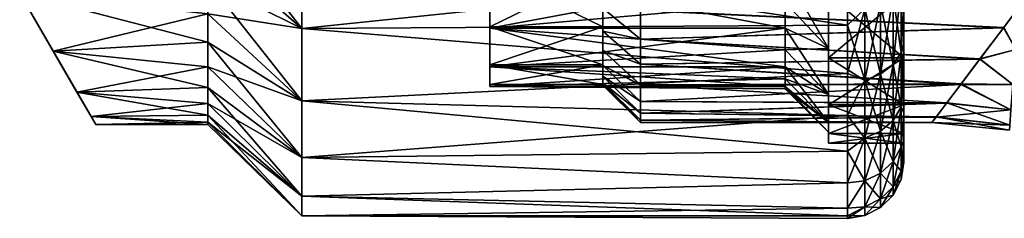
# Model space of a CAD drawing. Header units: metres. Extents: x -42 to 201, y -88 to 88.
# Tile 6 of 256: x -15.5 to 10.67, y -15.5 to -10.21. Entities that reach past the tile are written whole.
import ezdxf

# ---------------------------------------------------------------- set-up
doc = ezdxf.new("R2010")
doc.units = ezdxf.units.M
doc.layers.add('solid_500770', color=7, linetype='CONTINUOUS')

msp = doc.modelspace()

# ---------------------------------------------------------------- linework, layer by layer
at = {"layer": 'solid_500770'}
for points in [[(-10.5, -7.222413, -10.809105), (-8, -8.159698, -13.178366), (-8, -10.442283, -11.454638)], [(-10.5, -8.247112, -10.049136), (-10.5, -7.222413, -10.809105), (-8, -10.442283, -11.454638)], [(-10.5, -8.247112, 10.049136), (-8, -10.442283, 11.454638), (-8, -8.159698, 13.178366)], [(-10.5, -9.192389, -9.192389), (-10.5, -8.247112, -10.049136), (-8, -10.442283, -11.454638)], [(-10.5, -8.247112, 10.049136), (-10.5, -9.192389, 9.192389), (-8, -10.442283, 11.454638)], [(6.5, -10.350629, -11.537525), (-8, -10.442283, -11.454638), (-8, -8.159698, -13.178366)], [(6.5, -8.918714, -12.677009), (6.5, -10.350629, -11.537525), (-8, -8.159698, -13.178366)], [(6.5, -8.919044, 12.676776), (-8, -8.159698, 13.178366), (-8, -10.442283, 11.454638)], [(6.5, -10.350986, 11.537205), (6.5, -8.919044, 12.676776), (-8, -10.442283, 11.454638)], [(-3, -8.917875, -8.029379), (0, -8.917875, -8.029379), (0, -10.392373, -5.999822)], [(-3, -8.917875, -8.029379), (0, -10.392373, -5.999822), (-3, -10.392373, -5.999822)], [(-3, -10.392373, 5.999822), (0, -10.392373, 5.999822), (0, -8.917875, 8.029379)], [(-3, -10.392373, 5.999822), (0, -8.917875, 8.029379), (-3, -8.917875, 8.029379)], [(-3, -10.392373, -5.999822), (-3, -10.392373, 5.999822), (-3, -8.917875, 8.029379)], [(-3, -8.917875, -8.029379), (-3, -10.392373, -5.999822), (-3, -8.917875, 8.029379)], [(4.85, -8.954895, -8.063024), (-3, -8.955503, -8.062189), (-3, -10.435606, -6.025)], [(4.85, -9.748654, -7.082812), (4.85, -8.954895, -8.063024), (-3, -10.435606, -6.025)], [(-3, -10.435606, 6.025), (-3, -10.435606, -6.025), (-3, -8.955503, -8.062189)], [(-3, -8.955503, 8.062189), (-3, -10.435606, 6.025), (-3, -8.955503, -8.062189)], [(4.85, -10.435606, 6.025), (-3, -10.435606, 6.025), (-3, -8.955503, 8.062189)], [(4.85, -9.748654, 7.082812), (4.85, -10.435606, 6.025), (-3, -8.955503, 8.062189)], [(0, -10.392373, 5.999822), (0, -10.392373, -5.999822), (0, -8.917875, -8.029379)], [(0, -8.917875, 8.029379), (0, -10.392373, 5.999822), (0, -8.917875, -8.029379)], [(4.85, -8.954895, 8.063024), (6, -9.333607, 9.333607), (6, -10.975572, 7.332816)], [(4.85, -8.954895, 8.063024), (6, -10.975572, 7.332816), (4.85, -9.748654, 7.082812)], [(6.962181, -9.916298, -11.817783), (6.5, -10.350629, -11.537525), (6.5, -8.918714, -12.677009)], [(6.962181, -9.916298, 11.817783), (6.5, -8.919044, 12.676776), (6.5, -10.350986, 11.537205)], [(-10.5, -9.192389, -9.192389), (-8, -10.442283, -11.454638), (-8, -12.369267, -9.340837)], [(-10.5, -10.049136, -8.247112), (-10.5, -9.192389, -9.192389), (-8, -12.369267, -9.340837)], [(-10.5, -9.192389, 9.192389), (-10.5, -10.049136, 8.247112), (-8, -10.442283, 11.454638)], [(4.85, -9.748654, -7.082812), (6, -10.975572, -7.332816), (6, -9.333607, -9.333607)], [(6, -9.545734, 9.545734), (6, -10.975572, 7.332816), (6, -9.333607, 9.333607)], [(6, -9.545734, -9.545734), (6, -9.333607, -9.333607), (6, -10.975572, -7.332816)], [(7.926585, -9.296974, 11.079703), (7.713249, -9.566003, 11.400318), (7.713249, -11.400318, 9.566003)], [(7.926585, -11.079703, 9.296974), (7.926585, -9.296974, 11.079703), (7.713249, -11.400318, 9.566003)], [(7.926585, -9.296974, -11.079703), (7.926585, -11.079703, -9.296974), (7.713249, -9.566003, -11.400318)], [(7.926585, -9.296974, -11.079703), (8, -9.666301, -10.127301), (7.926585, -11.079703, -9.296974)], [(7.926585, -11.079703, 9.296974), (8, -9.666673, 10.126945), (7.926585, -9.296974, 11.079703)], [(-15.5, -9.5, -8.87412), (-10.5, -10.049136, -8.247112), (-10.5, -10.809105, -7.222413)], [(-14.610188, -11.041198, -6.863026), (-15.5, -9.5, -8.87412), (-10.5, -10.809105, -7.222413)], [(-15.5, -9.5, 8.87412), (-14.610188, -11.041198, 6.863026), (-10.5, -10.049136, 8.247112)], [(-13.97889, -12.13464, -4.663838), (-15.5, -9.5, -8.87412), (-14.610188, -11.041198, -6.863026)], [(-13.603625, -12.784617, -2.356051), (-15.5, -9.5, -8.87412), (-13.97889, -12.13464, -4.663838)], [(-13.479274, -13, 0), (-15.5, -9.5, -8.87412), (-13.603625, -12.784617, -2.356051)], [(-13.603625, -12.784617, 2.356051), (-15.5, -9.5, -8.87412), (-13.479274, -13, 0)], [(-13.97889, -12.13464, 4.663838), (-15.5, -9.5, -8.87412), (-13.603625, -12.784617, 2.356051)], [(-14.610188, -11.041198, 6.863026), (-15.5, -9.5, -8.87412), (-13.97889, -12.13464, 4.663838)], [(-15.5, -9.5, 8.87412), (-15.5, -9.5, -8.87412), (-14.610188, -11.041198, 6.863026)], [(6, -9.545734, 9.545734), (6, -11.225017, 7.499471), (6, -10.975572, 7.332816)], [(6, -11.225017, -7.499471), (6, -9.545734, -9.545734), (6, -10.975572, -7.332816)], [(8, -9.545734, -9.545734), (6, -9.545734, -9.545734), (6, -11.225017, -7.499471)], [(8, -9.545734, -9.545734), (6, -11.225017, -7.499471), (8, -11.225017, -7.499471)], [(8, -11.225017, 7.499471), (6, -11.225017, 7.499471), (6, -9.545734, 9.545734)], [(8, -11.225017, 7.499471), (6, -9.545734, 9.545734), (8, -9.545734, 9.545734)], [(7.713249, -9.566003, 11.400318), (7.380916, -9.779422, 11.654661), (7.380916, -11.654661, 9.779422)], [(7.713249, -11.400318, 9.566003), (7.713249, -9.566003, 11.400318), (7.380916, -11.654661, 9.779422)], [(7.713249, -9.566003, -11.400318), (7.713249, -11.400318, -9.566003), (7.380916, -9.779422, -11.654661)], [(7.926585, -11.079703, -9.296974), (7.713249, -11.400318, -9.566003), (7.713249, -9.566003, -11.400318)], [(7.926585, -11.079703, -9.296974), (8, -9.666301, -10.127301), (8, -10.842955, -8.856146)], [(7.926585, -11.079703, 9.296974), (8, -10.843471, 8.855514), (8, -9.666673, 10.126945)], [(8, -10.843471, 8.855514), (8, -11.225017, 7.499471), (8, -9.545734, 9.545734)], [(8, -9.666673, 10.126945), (8, -10.843471, 8.855514), (8, -9.545734, 9.545734)], [(8, -9.666301, -10.127301), (8, -9.545734, -9.545734), (8, -11.225017, -7.499471)], [(8, -10.842955, -8.856146), (8, -9.666301, -10.127301), (8, -11.225017, -7.499471)], [(4.85, -10.435606, -6.025), (4.85, -9.748654, -7.082812), (-3, -10.435606, -6.025)], [(0, -9.898629, -6.693892), (0.999988, -9.955943, -8.281406), (0.999996, -10.727666, -7.253943)], [(0, -9.898629, -6.693892), (0.999996, -10.727666, -7.253943), (0, -10.511724, -5.683665)], [(0, -9.898629, -6.693892), (0, -10.511724, -5.683665), (0, -9.899293, 6.692913)], [(0, -9.899293, 6.692913), (0.999996, -10.728631, 7.252515), (0.999987, -9.957063, 8.280061)], [(0, -10.512273, 5.682649), (0.999996, -10.728631, 7.252515), (0, -9.899293, 6.692913)], [(0, -10.511724, -5.683665), (0, -10.512273, 5.682649), (0, -9.899293, 6.692913)], [(0.999987, -9.957063, 8.280061), (10.651409, -10.421027, 7.687958), (11.094861, -9.829618, 8.430961)], [(0.999988, -9.955943, -8.281406), (11.09445, -9.830233, -8.430244), (10.654778, -10.416514, -7.694071)], [(4.85, -9.748654, 7.082812), (6, -10.975572, 7.332816), (4.85, -10.435606, 6.025)], [(4.85, -10.435606, -6.025), (6, -10.975572, -7.332816), (4.85, -9.748654, -7.082812)], [(6.962181, -9.916298, 11.817783), (6.5, -10.350986, 11.537205), (6.5, -11.644577, 10.230045)], [(6.962181, -11.817783, 9.916298), (6.962181, -9.916298, 11.817783), (6.5, -11.644577, 10.230045)], [(6.962181, -9.916298, -11.817783), (6.962181, -11.817783, -9.916298), (6.5, -10.350629, -11.537525)], [(7.380916, -9.779422, 11.654661), (6.962181, -9.916298, 11.817783), (6.962181, -11.817783, 9.916298)], [(7.380916, -11.654661, 9.779422), (7.380916, -9.779422, 11.654661), (6.962181, -11.817783, 9.916298)], [(7.380916, -9.779422, -11.654661), (7.380916, -11.654661, -9.779422), (6.962181, -9.916298, -11.817783)], [(7.380916, -11.654661, -9.779422), (6.962181, -11.817783, -9.916298), (6.962181, -9.916298, -11.817783)], [(7.713249, -11.400318, -9.566003), (7.380916, -11.654661, -9.779422), (7.380916, -9.779422, -11.654661)], [(10.97632, -11.003971, 6.873626), (11.094861, -9.829618, 8.430961), (10.651409, -10.421027, 7.687958)], [(10.976322, -11.003964, -6.873638), (10.654778, -10.416514, -7.694071), (11.09445, -9.830233, -8.430244)], [(-14.610188, -11.041198, 6.863026), (-10.5, -10.809105, 7.222413), (-10.5, -10.049136, 8.247112)], [(-10.5, -10.809105, -7.222413), (-10.5, -10.049136, -8.247112), (-8, -12.369267, -9.340837)], [(-10.5, -10.049136, 8.247112), (-8, -12.369267, 9.340837), (-8, -10.442283, 11.454638)], [(-10.5, -10.049136, 8.247112), (-10.5, -10.809105, 7.222413), (-8, -12.369267, 9.340837)], [(0.999987, -9.957063, 8.280061), (0.999996, -10.728631, 7.252515), (10.651409, -10.421027, 7.687958)], [(0.999996, -10.727666, -7.253943), (0.999988, -9.955943, -8.281406), (10.654778, -10.416514, -7.694071)], [(6.5, -10.350629, -11.537525), (6.5, -11.644069, -10.230624), (-8, -10.442283, -11.454638)], [(6.5, -11.644577, 10.230045), (6.5, -10.350986, 11.537205), (-8, -10.442283, 11.454638)], [(6.5, -11.644069, -10.230624), (-8, -12.369267, -9.340837), (-8, -10.442283, -11.454638)], [(6.5, -11.644577, 10.230045), (-8, -10.442283, 11.454638), (-8, -12.369267, 9.340837)], [(-3, -10.392373, -5.999822), (0, -10.392373, -5.999822), (0, -11.412682, -3.708077)], [(-3, -10.392373, -5.999822), (0, -11.412682, -3.708077), (-3, -11.412682, -3.708077)], [(-3, -11.412682, 3.708077), (0, -11.412682, 3.708077), (0, -10.392373, 5.999822)], [(-3, -11.412682, 3.708077), (0, -10.392373, 5.999822), (-3, -10.392373, 5.999822)], [(-3, -11.412682, -3.708077), (-3, -11.412682, 3.708077), (-3, -10.392373, 5.999822)], [(-3, -10.392373, -5.999822), (-3, -11.412682, -3.708077), (-3, -10.392373, 5.999822)], [(-3, -11.459812, 3.724598), (-3, -11.459812, -3.724598), (-3, -10.435606, -6.025)], [(4.85, -10.435606, -6.025), (-3, -10.435606, -6.025), (-3, -11.459812, -3.724598)], [(-3, -10.435606, 6.025), (-3, -11.459812, 3.724598), (-3, -10.435606, -6.025)], [(4.85, -11.008223, -4.901176), (4.85, -10.435606, -6.025), (-3, -11.459812, -3.724598)], [(4.85, -11.460231, 3.723655), (-3, -11.459812, 3.724598), (-3, -10.435606, 6.025)], [(4.85, -11.008223, 4.901176), (4.85, -11.460231, 3.723655), (-3, -10.435606, 6.025)], [(4.85, -10.435606, 6.025), (4.85, -11.008223, 4.901176), (-3, -10.435606, 6.025)], [(0, -11.412682, 3.708077), (0, -11.412682, -3.708077), (0, -10.392373, -5.999822)], [(0, -10.392373, 5.999822), (0, -11.412682, 3.708077), (0, -10.392373, -5.999822)], [(0.999996, -10.727666, -7.253943), (10.654778, -10.416514, -7.694071), (10.024023, -11.252835, -6.409071)], [(0.999996, -10.728631, 7.252515), (10.017136, -11.262121, 6.39274), (10.651409, -10.421027, 7.687958)], [(4.85, -10.435606, 6.025), (6, -10.975572, 7.332816), (6, -12.195481, 5.050344)], [(4.85, -10.435606, 6.025), (6, -12.195481, 5.050344), (4.85, -11.008223, 4.901176)], [(4.85, -11.008223, -4.901176), (6, -10.975572, -7.332816), (4.85, -10.435606, -6.025)], [(6.962181, -11.817783, -9.916298), (6.5, -11.644069, -10.230624), (6.5, -10.350629, -11.537525)], [(10.97632, -11.003971, 6.873626), (10.651409, -10.421027, 7.687958), (10.017136, -11.262121, 6.39274)], [(10.976322, -11.003964, -6.873638), (10.024023, -11.252835, -6.409071), (10.654778, -10.416514, -7.694071)], [(0, -10.511724, -5.683665), (0.999996, -10.727666, -7.253943), (1.000002, -11.393159, -6.15617)], [(0, -10.511724, -5.683665), (1.000002, -11.393159, -6.15617), (0, -11.023166, -4.613289)], [(0, -10.511724, -5.683665), (0, -11.023166, -4.613289), (0, -10.512273, 5.682649)], [(0, -10.512273, 5.682649), (1.000003, -11.393968, 6.154672), (0.999996, -10.728631, 7.252515)], [(0, -11.023603, 4.612242), (1.000003, -11.393968, 6.154672), (0, -10.512273, 5.682649)], [(0, -11.023166, -4.613289), (0, -11.023603, 4.612242), (0, -10.512273, 5.682649)], [(1.000002, -11.393159, -6.15617), (0.999996, -10.727666, -7.253943), (10.024023, -11.252835, -6.409071)], [(0.999996, -10.728631, 7.252515), (1.000003, -11.393968, 6.154672), (10.017136, -11.262121, 6.39274)], [(-14.610188, -11.041198, -6.863026), (-10.5, -10.809105, -7.222413), (-10.5, -11.464976, -6.128158)], [(-14.610188, -11.041198, 6.863026), (-10.5, -11.464976, 6.128158), (-10.5, -10.809105, 7.222413)], [(-10.5, -10.809105, -7.222413), (-8, -12.369267, -9.340837), (-8, -13.875031, -6.908945)], [(-10.5, -11.464976, -6.128158), (-10.5, -10.809105, -7.222413), (-8, -13.875031, -6.908945)], [(-10.5, -10.809105, 7.222413), (-10.5, -11.464976, 6.128158), (-8, -12.369267, 9.340837)], [(4.85, -11.008223, -4.901176), (6, -12.195481, -5.050344), (6, -10.975572, -7.332816)], [(6, -11.225017, 7.499471), (6, -12.195481, 5.050344), (6, -10.975572, 7.332816)], [(6, -11.225017, -7.499471), (6, -10.975572, -7.332816), (6, -12.195481, -5.050344)], [(7.926585, -11.079703, -9.296974), (8, -10.842955, -8.856146), (8, -11.835761, -7.478902)], [(7.926585, -12.52578, 7.231762), (8, -11.836252, 7.478121), (8, -10.843471, 8.855514)], [(7.926585, -12.52578, 7.231762), (8, -10.843471, 8.855514), (7.926585, -11.079703, 9.296974)], [(8, -11.835761, -7.478902), (8, -10.842955, -8.856146), (8, -11.225017, -7.499471)], [(8, -10.843471, 8.855514), (8, -11.836252, 7.478121), (8, -11.225017, 7.499471)], [(-14.610188, -11.041198, -6.863026), (-10.5, -11.464976, -6.128158), (-10.5, -12.010434, -4.974885)], [(-13.97889, -12.13464, -4.663838), (-14.610188, -11.041198, -6.863026), (-10.5, -12.010434, -4.974885)], [(-14.610188, -11.041198, 6.863026), (-13.97889, -12.13464, 4.663838), (-10.5, -11.464976, 6.128158)], [(4.85, -11.460231, -3.723655), (4.85, -11.008223, -4.901176), (-3, -11.459812, -3.724598)], [(0, -11.023166, -4.613289), (1.000002, -11.393159, -6.15617), (1.000001, -11.946083, -4.99936)], [(0, -11.023166, -4.613289), (1.000001, -11.946083, -4.99936), (0, -11.425027, -3.50282)], [(0, -11.023166, -4.613289), (0, -11.425027, -3.50282), (0, -11.023603, 4.612242)], [(0, -11.023603, 4.612242), (1.000002, -11.946735, 4.997802), (1.000003, -11.393968, 6.154672)], [(0, -11.425355, 3.501748), (1.000002, -11.946735, 4.997802), (0, -11.023603, 4.612242)], [(0, -11.425027, -3.50282), (0, -11.425355, 3.501748), (0, -11.023603, 4.612242)], [(1.000002, -11.393159, -6.15617), (10.024023, -11.252835, -6.409071), (9.521481, -11.91806, -5.0658)], [(4.85, -11.008223, 4.901176), (6, -12.195481, 5.050344), (4.85, -11.460231, 3.723655)], [(4.85, -11.460231, -3.723655), (6, -12.195481, -5.050344), (4.85, -11.008223, -4.901176)], [(6, -11.225017, 7.499471), (6, -12.472651, 5.165125), (6, -12.195481, 5.050344)], [(6, -12.472651, -5.165125), (6, -11.225017, -7.499471), (6, -12.195481, -5.050344)], [(8, -11.225017, -7.499471), (6, -11.225017, -7.499471), (6, -12.472651, -5.165125)], [(8, -11.225017, -7.499471), (6, -12.472651, -5.165125), (8, -12.472651, -5.165125)], [(8, -12.472651, 5.165125), (6, -12.472651, 5.165125), (6, -11.225017, 7.499471)], [(8, -12.472651, 5.165125), (6, -11.225017, 7.499471), (8, -11.225017, 7.499471)], [(7.926585, -11.079703, 9.296974), (7.713249, -11.400318, 9.566003), (7.713249, -12.888241, 7.44103)], [(7.926585, -12.52578, 7.231762), (7.926585, -11.079703, 9.296974), (7.713249, -12.888241, 7.44103)], [(7.926585, -11.079703, -9.296974), (7.926585, -12.52578, -7.231762), (7.713249, -11.400318, -9.566003)], [(7.926585, -11.079703, -9.296974), (8, -11.835761, -7.478902), (7.926585, -12.52578, -7.231762)], [(8, -11.836252, 7.478121), (8, -12.472651, 5.165125), (8, -11.225017, 7.499471)], [(8, -11.835761, -7.478902), (8, -11.225017, -7.499471), (8, -12.472651, -5.165125)], [(10.895345, -11.930335, -5.237318), (9.521481, -11.91806, -5.0658), (10.024023, -11.252835, -6.409071)], [(10.97632, -11.003971, 6.873626), (10.017136, -11.262121, 6.39274), (10.895341, -11.93035, 5.237285)], [(10.895345, -11.930335, -5.237318), (10.024023, -11.252835, -6.409071), (10.976322, -11.003964, -6.873638)], [(-13.97889, -12.13464, 4.663838), (-10.5, -12.010434, 4.974885), (-10.5, -11.464976, 6.128158)], [(-10.5, -12.010434, -4.974885), (-10.5, -11.464976, -6.128158), (-8, -13.875031, -6.908945)], [(-10.5, -11.464976, 6.128158), (-8, -13.875031, 6.908945), (-8, -12.369267, 9.340837)], [(-10.5, -11.464976, 6.128158), (-10.5, -12.010434, 4.974885), (-8, -13.875031, 6.908945)], [(-3, -11.412682, -3.708077), (0, -11.412682, -3.708077), (0, -11.934229, -1.254296)], [(-3, -11.412682, -3.708077), (0, -11.934229, -1.254296), (-3, -11.934229, -1.254296)], [(-3, -11.934229, 1.254296), (0, -11.934229, 1.254296), (0, -11.412682, 3.708077)], [(-3, -11.934229, 1.254296), (0, -11.412682, 3.708077), (-3, -11.412682, 3.708077)], [(-3, -11.934229, -1.254296), (-3, -11.934229, 1.254296), (-3, -11.412682, 3.708077)], [(-3, -11.412682, -3.708077), (-3, -11.934229, -1.254296), (-3, -11.412682, 3.708077)], [(-3, -11.983696, 1.260054), (-3, -11.983696, -1.260054), (-3, -11.459812, -3.724598)], [(4.85, -11.460231, -3.723655), (-3, -11.459812, -3.724598), (-3, -11.983696, -1.260054)], [(-3, -11.459812, 3.724598), (-3, -11.983696, 1.260054), (-3, -11.459812, -3.724598)], [(4.85, -11.983989, 1.259568), (-3, -11.983696, 1.260054), (-3, -11.459812, 3.724598)], [(4.85, -11.786678, 2.505336), (4.85, -11.983989, 1.259568), (-3, -11.459812, 3.724598)], [(4.85, -11.460231, 3.723655), (4.85, -11.786678, 2.505336), (-3, -11.459812, 3.724598)], [(4.85, -11.786678, -2.505336), (4.85, -11.460231, -3.723655), (-3, -11.983696, -1.260054)], [(0, -11.934229, 1.254296), (0, -11.934229, -1.254296), (0, -11.412682, -3.708077)], [(0, -11.412682, 3.708077), (0, -11.934229, 1.254296), (0, -11.412682, -3.708077)], [(0, -11.425027, -3.50282), (1.000001, -11.946083, -4.99936), (1.000001, -12.381855, -3.793701)], [(0, -11.425027, -3.50282), (1.000001, -12.381855, -3.793701), (0, -11.715421, -2.353573)], [(0, -11.425027, -3.50282), (0, -11.715421, -2.353573), (0, -11.425355, 3.501748)], [(0, -11.425355, 3.501748), (1.000001, -12.382348, 3.792093), (1.000002, -11.946735, 4.997802)], [(0, -11.715639, 2.352479), (1.000001, -12.382348, 3.792093), (0, -11.425355, 3.501748)], [(0, -11.715421, -2.353573), (0, -11.715639, 2.352479), (0, -11.425355, 3.501748)], [(1.000001, -11.946083, -4.99936), (1.000002, -11.393159, -6.15617), (9.521481, -11.91806, -5.0658)], [(1.000003, -11.393968, 6.154672), (1.000002, -11.946735, 4.997802), (9.512764, -11.929575, 5.038625)], [(1.000003, -11.393968, 6.154672), (9.512764, -11.929575, 5.038625), (10.017136, -11.262121, 6.39274)], [(4.85, -11.460231, 3.723655), (6, -12.195481, 5.050344), (6, -12.946499, 2.57424)], [(4.85, -11.460231, 3.723655), (6, -12.946499, 2.57424), (4.85, -11.786678, 2.505336)], [(4.85, -11.786678, -2.505336), (6, -12.195481, -5.050344), (4.85, -11.460231, -3.723655)], [(7.713249, -11.400318, 9.566003), (7.380916, -11.654661, 9.779422), (7.380916, -13.175779, 7.607039)], [(7.713249, -12.888241, 7.44103), (7.713249, -11.400318, 9.566003), (7.380916, -13.175779, 7.607039)], [(7.713249, -11.400318, -9.566003), (7.713249, -12.888241, -7.44103), (7.380916, -11.654661, -9.779422)], [(7.926585, -12.52578, -7.231762), (7.713249, -12.888241, -7.44103), (7.713249, -11.400318, -9.566003)], [(10.895341, -11.93035, 5.237285), (10.017136, -11.262121, 6.39274), (9.512764, -11.929575, 5.038625)], [(6.5, -11.644069, -10.230624), (6.5, -12.760384, -8.799012), (-8, -12.369267, -9.340837)], [(6.5, -12.760993, 8.798129), (6.5, -11.644577, 10.230045), (-8, -12.369267, 9.340837)], [(0, -11.715421, -2.353573), (1.000001, -12.381855, -3.793701), (1, -12.696315, -2.550706)], [(0, -11.715421, -2.353573), (1, -12.696315, -2.550706), (0, -11.891179, -1.184073)], [(0, -11.715421, -2.353573), (0, -11.891179, -1.184073), (0, -11.715639, 2.352479)], [(0, -11.715639, 2.352479), (1.000002, -12.696647, 2.549052), (1.000001, -12.382348, 3.792093)], [(0, -11.891288, 1.182964), (1.000002, -12.696647, 2.549052), (0, -11.715639, 2.352479)], [(0, -11.891179, -1.184073), (0, -11.891288, 1.182964), (0, -11.715639, 2.352479)], [(6.962181, -11.817783, -9.916298), (6.5, -12.760384, -8.799012), (6.5, -11.644069, -10.230624)], [(6.962181, -11.817783, 9.916298), (6.5, -11.644577, 10.230045), (6.5, -12.760993, 8.798129)], [(7.380916, -11.654661, 9.779422), (6.962181, -11.817783, 9.916298), (6.962181, -13.360192, 7.713511)], [(7.380916, -13.175779, 7.607039), (7.380916, -11.654661, 9.779422), (6.962181, -13.360192, 7.713511)], [(7.380916, -11.654661, -9.779422), (7.380916, -13.175779, -7.607039), (6.962181, -11.817783, -9.916298)], [(7.713249, -12.888241, -7.44103), (7.380916, -13.175779, -7.607039), (7.380916, -11.654661, -9.779422)], [(-13.97889, -12.13464, -4.663838), (-10.5, -12.010434, -4.974885), (-10.5, -12.440225, -3.773701)], [(-13.97889, -12.13464, 4.663838), (-10.5, -12.440225, 3.773701), (-10.5, -12.010434, 4.974885)], [(-10.5, -12.010434, -4.974885), (-8, -13.875031, -6.908945), (-8, -14.908298, -4.241776)], [(-10.5, -12.440225, -3.773701), (-10.5, -12.010434, -4.974885), (-8, -14.908298, -4.241776)], [(-10.5, -12.010434, 4.974885), (-10.5, -12.440225, 3.773701), (-8, -13.875031, 6.908945)], [(4.85, -11.983989, -1.259568), (4.85, -11.786678, -2.505336), (-3, -11.983696, -1.260054)], [(-3, -11.934229, -1.254296), (0, -11.934229, -1.254296), (0, -11.934229, 1.254296)], [(-3, -11.934229, -1.254296), (0, -11.934229, 1.254296), (-3, -11.934229, 1.254296)], [(4.85, -11.983989, -1.259568), (-3, -11.983696, -1.260054), (-3, -11.983696, 1.260054)], [(4.85, -12.05), (4.85, -11.983989, -1.259568), (-3, -11.983696, 1.260054)], [(4.85, -11.983989, 1.259568), (4.85, -12.05), (-3, -11.983696, 1.260054)], [(0, -11.891179, -1.184073), (1, -12.696315, -2.550706), (1, -12.886345, -1.282425)], [(0, -11.891179, -1.184073), (1, -12.886345, -1.282425), (1.000001, -12.95, -0.000847)], [(0, -11.891179, -1.184073), (1.000001, -12.95, -0.000847), (0, -11.949374, -0.000557)], [(0, -11.891179, -1.184073), (0, -11.949374, -0.000557), (0, -11.891288, 1.182964)], [(0, -11.891288, 1.182964), (1.000002, -12.886513, 1.28074), (1.000002, -12.696647, 2.549052)], [(0, -11.949374, -0.000557), (1.000002, -12.886513, 1.28074), (0, -11.891288, 1.182964)], [(0, -11.949374, -0.000557), (1.000001, -12.95, -0.000847), (1.000002, -12.886513, 1.28074)], [(1.000001, -11.946083, -4.99936), (9.521481, -11.91806, -5.0658), (9.143651, -12.422338, -3.658962)], [(1.000001, -12.382348, 3.792093), (9.137588, -12.430288, 3.631864), (9.512764, -11.929575, 5.038625)], [(1.000002, -11.946735, 4.997802), (1.000001, -12.382348, 3.792093), (9.512764, -11.929575, 5.038625)], [(1.000001, -12.381855, -3.793701), (1.000001, -11.946083, -4.99936), (9.143651, -12.422338, -3.658962)], [(4.85, -11.786678, 2.505336), (6, -12.946499, 2.57424), (4.85, -11.983989, 1.259568)], [(4.85, -11.786678, -2.505336), (6, -12.946499, -2.57424), (6, -12.195481, -5.050344)], [(4.85, -11.983989, -1.259568), (6, -12.946499, -2.57424), (4.85, -11.786678, -2.505336)], [(4.85, -11.983989, 1.259568), (6, -12.946499, 2.57424), (6, -13.2)], [(4.85, -11.983989, 1.259568), (6, -13.2), (4.85, -12.05)], [(4.85, -12.05), (6, -12.946499, -2.57424), (4.85, -11.983989, -1.259568)], [(6.962181, -13.360192, 7.713511), (6.962181, -11.817783, 9.916298), (6.5, -12.760993, 8.798129)], [(6.962181, -11.817783, -9.916298), (6.962181, -13.360192, -7.713511), (6.5, -12.760384, -8.799012)], [(7.380916, -13.175779, -7.607039), (6.962181, -13.360192, -7.713511), (6.962181, -11.817783, -9.916298)], [(7.926585, -12.52578, -7.231762), (8, -11.835761, -7.478902), (8, -12.68782, -5.919213)], [(7.926585, -12.52578, 7.231762), (8, -12.687698, 5.919468), (8, -11.836252, 7.478121)], [(8, -12.68782, -5.919213), (8, -11.835761, -7.478902), (8, -12.472651, -5.165125)], [(8, -11.836252, 7.478121), (8, -12.687698, 5.919468), (8, -12.472651, 5.165125)], [(10.844649, -12.60497, 3.530584), (9.512764, -11.929575, 5.038625), (9.137588, -12.430288, 3.631864)], [(10.844652, -12.604959, -3.530618), (9.143651, -12.422338, -3.658962), (9.521481, -11.91806, -5.0658)], [(10.895341, -11.93035, 5.237285), (9.512764, -11.929575, 5.038625), (10.844649, -12.60497, 3.530584)], [(10.844652, -12.604959, -3.530618), (9.521481, -11.91806, -5.0658), (10.895345, -11.930335, -5.237318)], [(-13.97889, -12.13464, -4.663838), (-10.5, -12.440225, -3.773701), (-10.5, -12.750209, -2.536174)], [(-13.603625, -12.784617, -2.356051), (-13.97889, -12.13464, -4.663838), (-10.5, -12.750209, -2.536174)], [(-13.97889, -12.13464, 4.663838), (-13.603625, -12.784617, 2.356051), (-10.5, -12.440225, 3.773701)], [(4.85, -12.05), (6, -13.2), (6, -12.946499, -2.57424)], [(6, -12.472651, 5.165125), (6, -12.946499, 2.57424), (6, -12.195481, 5.050344)], [(6, -12.472651, -5.165125), (6, -12.195481, -5.050344), (6, -12.946499, -2.57424)], [(-13.603625, -12.784617, 2.356051), (-10.5, -12.750209, 2.536174), (-10.5, -12.440225, 3.773701)], [(-10.5, -12.750209, -2.536174), (-10.5, -12.440225, -3.773701), (-8, -14.908298, -4.241776)], [(-10.5, -12.440225, 3.773701), (-8, -14.908298, 4.241776), (-8, -13.875031, 6.908945)], [(-10.5, -12.440225, 3.773701), (-10.5, -12.750209, 2.536174), (-8, -14.908298, 4.241776)], [(6.5, -13.705693, -7.239058), (-8, -13.875031, -6.908945), (-8, -12.369267, -9.340837)], [(6.5, -12.760384, -8.799012), (6.5, -13.705693, -7.239058), (-8, -12.369267, -9.340837)], [(6.5, -12.760993, 8.798129), (-8, -12.369267, 9.340837), (-8, -13.875031, 6.908945)], [(1, -12.696315, -2.550706), (1.000001, -12.381855, -3.793701), (9.143651, -12.422338, -3.658962)], [(1, -12.696315, -2.550706), (9.143651, -12.422338, -3.658962), (8.861998, -12.797169, -1.983674)], [(1.000001, -12.382348, 3.792093), (1.000002, -12.696647, 2.549052), (9.137588, -12.430288, 3.631864)], [(1.000002, -12.696647, 2.549052), (8.860097, -12.799642, 1.967654), (9.137588, -12.430288, 3.631864)], [(6, -12.472651, 5.165125), (6, -13.240738, 2.632746), (6, -12.946499, 2.57424)], [(6, -13.240738, -2.632746), (6, -12.472651, -5.165125), (6, -12.946499, -2.57424)], [(8, -12.472651, -5.165125), (6, -12.472651, -5.165125), (6, -13.240738, -2.632746)], [(8, -12.472651, -5.165125), (6, -13.240738, -2.632746), (8, -13.240738, -2.632746)], [(8, -13.240738, 2.632746), (6, -13.240738, 2.632746), (6, -12.472651, 5.165125)], [(8, -13.240738, 2.632746), (6, -12.472651, 5.165125), (8, -12.472651, 5.165125)], [(7.926585, -12.52578, 7.231762), (7.713249, -12.888241, 7.44103), (7.713249, -13.984561, 5.089964)], [(7.926585, -13.591268, 4.946817), (7.926585, -12.52578, 7.231762), (7.713249, -13.984561, 5.089964)], [(7.926585, -12.52578, -7.231762), (7.926585, -13.591268, -4.946817), (7.713249, -12.888241, -7.44103)], [(7.926585, -12.52578, -7.231762), (8, -12.68782, -5.919213), (7.926585, -13.591268, -4.946817)], [(7.926585, -13.591268, 4.946817), (8, -12.687698, 5.919468), (7.926585, -12.52578, 7.231762)], [(8, -12.687698, 5.919468), (8, -13.240738, 2.632746), (8, -12.472651, 5.165125)], [(8, -12.68782, -5.919213), (8, -12.472651, -5.165125), (8, -13.240738, -2.632746)], [(10.844649, -12.60497, 3.530584), (9.137588, -12.430288, 3.631864), (8.860097, -12.799642, 1.967654)], [(10.817549, -13.015163, -1.777192), (8.861998, -12.797169, -1.983674), (9.143651, -12.422338, -3.658962)], [(10.817549, -13.015163, -1.777192), (9.143651, -12.422338, -3.658962), (10.844652, -12.604959, -3.530618)], [(-13.603625, -12.784617, -2.356051), (-10.5, -12.750209, -2.536174), (-10.5, -12.937402, -1.274223)], [(-13.603625, -12.784617, 2.356051), (-10.5, -12.937402, 1.274223), (-10.5, -12.750209, 2.536174)], [(-13.603625, -12.784617, -2.356051), (-10.5, -12.937402, -1.274223), (-10.5, -13)], [(-13.479274, -13, 0), (-13.603625, -12.784617, -2.356051), (-10.5, -13)], [(-13.603625, -12.784617, 2.356051), (-13.479274, -13, 0), (-10.5, -12.937402, 1.274223)], [(-10.5, -12.750209, -2.536174), (-8, -14.908298, -4.241776), (-8, -15.43388, -1.43016)], [(-10.5, -12.937402, -1.274223), (-10.5, -12.750209, -2.536174), (-8, -15.43388, -1.43016)], [(-10.5, -12.750209, 2.536174), (-10.5, -12.937402, 1.274223), (-8, -14.908298, 4.241776)], [(6.5, -13.705864, 7.238736), (6.5, -12.760993, 8.798129), (-8, -13.875031, 6.908945)], [(1, -12.886345, -1.282425), (1, -12.696315, -2.550706), (8.861998, -12.797169, -1.983674)], [(1, -12.886345, -1.282425), (8.861998, -12.797169, -1.983674), (8.745271, -12.95)], [(1.000002, -12.696647, 2.549052), (1.000002, -12.886513, 1.28074), (8.860097, -12.799642, 1.967654)], [(1.000002, -12.886513, 1.28074), (8.745271, -12.95), (8.860097, -12.799642, 1.967654)], [(6.962181, -13.360192, -7.713511), (6.5, -13.705693, -7.239058), (6.5, -12.760384, -8.799012)], [(6.962181, -13.360192, 7.713511), (6.5, -12.760993, 8.798129), (6.5, -13.705864, 7.238736)], [(7.926585, -13.591268, 4.946817), (8, -13.43757, 3.923188), (8, -12.687698, 5.919468)], [(7.926585, -13.591268, -4.946817), (8, -12.68782, -5.919213), (8, -13.438337, -3.920531)], [(8, -12.687698, 5.919468), (8, -13.43757, 3.923188), (8, -13.240738, 2.632746)], [(8, -13.438337, -3.920531), (8, -12.68782, -5.919213), (8, -13.240738, -2.632746)], [(10.80915, -13.15285, 0), (8.745271, -12.95), (8.861998, -12.797169, -1.983674)], [(10.817549, -13.015166, 1.77717), (8.860097, -12.799642, 1.967654), (8.745271, -12.95)], [(10.844649, -12.60497, 3.530584), (8.860097, -12.799642, 1.967654), (10.817549, -13.015166, 1.77717)], [(10.80915, -13.15285, 0), (8.861998, -12.797169, -1.983674), (10.817549, -13.015163, -1.777192)], [(-13.479274, -13, 0), (-10.5, -13), (-10.5, -12.937402, 1.274223)], [(-10.5, -13), (-10.5, -12.937402, -1.274223), (-8, -15.43388, -1.43016)], [(-10.5, -12.937402, 1.274223), (-8, -15.43388, 1.43016), (-8, -14.908298, 4.241776)], [(-10.5, -12.937402, 1.274223), (-10.5, -13), (-8, -15.43388, 1.43016)], [(-10.5, -13), (-8, -15.43388, -1.43016), (-8, -15.43388, 1.43016)], [(1.000001, -12.95, -0.000847), (1, -12.886345, -1.282425), (8.745271, -12.95)], [(1.000002, -12.886513, 1.28074), (1.000001, -12.95, -0.000847), (8.745271, -12.95)], [(6, -13.240738, 2.632746), (6, -13.2), (6, -12.946499, 2.57424)], [(6, -13.240738, -2.632746), (6, -12.946499, -2.57424), (6, -13.2)], [(7.713249, -12.888241, 7.44103), (7.380916, -13.175779, 7.607039), (7.380916, -14.296557, 5.203522)], [(7.713249, -13.984561, 5.089964), (7.713249, -12.888241, 7.44103), (7.380916, -14.296557, 5.203522)], [(7.713249, -12.888241, -7.44103), (7.713249, -13.984561, -5.089964), (7.380916, -13.175779, -7.607039)], [(7.926585, -13.591268, -4.946817), (7.713249, -13.984561, -5.089964), (7.713249, -12.888241, -7.44103)], [(10.817549, -13.015166, 1.77717), (8.745271, -12.95), (10.80915, -13.15285, 0)], [(6, -13.240738, 2.632746), (6, -13.240738, -2.632746), (6, -13.2)], [(6, -13.240738, 2.632746), (6, -13.5), (6, -13.240738, -2.632746)], [(8, -13.240738, -2.632746), (6, -13.240738, -2.632746), (6, -13.5)], [(8, -13.5), (6, -13.5), (6, -13.240738, 2.632746)], [(8, -13.240738, -2.632746), (6, -13.5), (8, -13.5)], [(8, -13.5), (6, -13.240738, 2.632746), (8, -13.240738, 2.632746)], [(7.380916, -13.175779, 7.607039), (6.962181, -13.360192, 7.713511), (6.962181, -14.496657, 5.276352)], [(7.380916, -14.296557, 5.203522), (7.380916, -13.175779, 7.607039), (6.962181, -14.496657, 5.276352)], [(7.380916, -13.175779, -7.607039), (7.380916, -14.296557, -5.203522), (6.962181, -13.360192, -7.713511)], [(7.713249, -13.984561, -5.089964), (7.380916, -14.296557, -5.203522), (7.380916, -13.175779, -7.607039)], [(8, -13.43757, 3.923188), (8, -13.5), (8, -13.240738, 2.632746)], [(8, -13.438337, -3.920531), (8, -13.240738, -2.632746), (8, -13.5)], [(6.962181, -13.360192, 7.713511), (6.5, -13.705864, 7.238736), (6.5, -14.549928, 5.343184)], [(6.962181, -14.496657, 5.276352), (6.962181, -13.360192, 7.713511), (6.5, -14.549928, 5.343184)], [(6.962181, -13.360192, -7.713511), (6.962181, -14.496657, -5.276352), (6.5, -13.705693, -7.239058)], [(7.380916, -14.296557, -5.203522), (6.962181, -14.496657, -5.276352), (6.962181, -13.360192, -7.713511)], [(7.926585, -13.591268, 4.946817), (7.713249, -13.984561, 5.089964), (7.713249, -14.655967, 2.584242)], [(7.926585, -14.243792, 2.511565), (7.926585, -13.591268, 4.946817), (7.713249, -14.655967, 2.584242)], [(7.926585, -13.591268, -4.946817), (7.926585, -14.243792, -2.511565), (7.713249, -13.984561, -5.089964)], [(7.926585, -14.243792, 2.511565), (8, -13.931602, 1.380649), (8, -13.43757, 3.923188)], [(7.926585, -14.243792, 2.511565), (8, -13.43757, 3.923188), (7.926585, -13.591268, 4.946817)], [(7.926585, -14.243792, -2.511565), (8, -13.438337, -3.920531), (8, -13.932049, -1.376051)], [(7.926585, -13.591268, -4.946817), (8, -13.438337, -3.920531), (7.926585, -14.243792, -2.511565)], [(8, -13.43757, 3.923188), (8, -13.931602, 1.380649), (8, -13.5)], [(8, -13.931602, 1.380649), (8, -13.438337, -3.920531), (8, -13.5)], [(8, -13.931602, 1.380649), (8, -13.932049, -1.376051), (8, -13.438337, -3.920531)], [(6.5, -13.705693, -7.239058), (6.5, -14.550592, -5.341373), (-8, -13.875031, -6.908945)], [(6.5, -14.549928, 5.343184), (6.5, -13.705864, 7.238736), (-8, -13.875031, 6.908945)], [(6.962181, -14.496657, -5.276352), (6.5, -14.550592, -5.341373), (6.5, -13.705693, -7.239058)], [(6.5, -14.550592, -5.341373), (-8, -14.908298, -4.241776), (-8, -13.875031, -6.908945)], [(6.5, -14.549928, 5.343184), (-8, -13.875031, 6.908945), (-8, -14.908298, 4.241776)], [(7.713249, -13.984561, 5.089964), (7.380916, -14.296557, 5.203522), (7.380916, -14.982943, 2.641897)], [(7.713249, -14.655967, 2.584242), (7.713249, -13.984561, 5.089964), (7.380916, -14.982943, 2.641897)], [(7.713249, -13.984561, -5.089964), (7.713249, -14.655967, -2.584242), (7.380916, -14.296557, -5.203522)], [(7.926585, -14.243792, -2.511565), (7.713249, -14.655967, -2.584242), (7.713249, -13.984561, -5.089964)], [(7.926585, -14.463525), (8, -13.998402, 0.002427), (8, -13.931602, 1.380649)], [(7.926585, -14.463525), (8, -13.931602, 1.380649), (7.926585, -14.243792, 2.511565)], [(7.926585, -14.463525), (8, -13.932049, -1.376051), (8, -13.998402, 0.002427)], [(7.926585, -14.243792, -2.511565), (8, -13.932049, -1.376051), (7.926585, -14.463525)], [(8, -13.931602, 1.380649), (8, -13.998402, 0.002427), (8, -13.932049, -1.376051)], [(7.380916, -14.296557, 5.203522), (6.962181, -14.496657, 5.276352), (6.962181, -15.19265, 2.678874)], [(7.380916, -14.982943, 2.641897), (7.380916, -14.296557, 5.203522), (6.962181, -15.19265, 2.678874)], [(7.380916, -14.296557, -5.203522), (7.380916, -14.982943, -2.641897), (6.962181, -14.496657, -5.276352)], [(7.713249, -14.655967, -2.584242), (7.380916, -14.982943, -2.641897), (7.380916, -14.296557, -5.203522)], [(7.926585, -14.243792, 2.511565), (7.713249, -14.655967, 2.584242), (7.713249, -14.882059)], [(7.926585, -14.463525), (7.926585, -14.243792, 2.511565), (7.713249, -14.882059)], [(7.926585, -14.243792, -2.511565), (7.926585, -14.463525), (7.713249, -14.655967, -2.584242)], [(6.5, -15.229793, 2.881565), (6.5, -14.549928, 5.343184), (-8, -14.908298, 4.241776)], [(6.5, -14.550592, -5.341373), (6.5, -15.230626, -2.877156), (-8, -14.908298, -4.241776)], [(6.962181, -14.496657, 5.276352), (6.5, -14.549928, 5.343184), (6.5, -15.229793, 2.881565)], [(6.962181, -15.19265, 2.678874), (6.962181, -14.496657, 5.276352), (6.5, -15.229793, 2.881565)], [(6.962181, -14.496657, -5.276352), (6.5, -15.230626, -2.877156), (6.5, -14.550592, -5.341373)], [(6.962181, -14.496657, -5.276352), (6.962181, -15.19265, -2.678874), (6.5, -15.230626, -2.877156)], [(7.380916, -14.982943, -2.641897), (6.962181, -15.19265, -2.678874), (6.962181, -14.496657, -5.276352)], [(7.926585, -14.463525), (7.713249, -14.882059), (7.713249, -14.655967, -2.584242)], [(6.5, -15.430964, -1.461286), (-8, -15.43388, -1.43016), (-8, -14.908298, -4.241776)], [(6.5, -15.230626, -2.877156), (6.5, -15.430964, -1.461286), (-8, -14.908298, -4.241776)], [(6.5, -15.229793, 2.881565), (-8, -14.908298, 4.241776), (-8, -15.43388, 1.43016)], [(7.713249, -14.655967, 2.584242), (7.380916, -14.982943, 2.641897), (7.380916, -15.214079)], [(7.713249, -14.882059), (7.713249, -14.655967, 2.584242), (7.380916, -15.214079)], [(7.713249, -14.655967, -2.584242), (7.713249, -14.882059), (7.380916, -14.982943, -2.641897)], [(7.713249, -14.882059), (7.380916, -15.214079), (7.380916, -14.982943, -2.641897)], [(7.380916, -14.982943, 2.641897), (6.962181, -15.19265, 2.678874), (6.962181, -15.427021)], [(7.380916, -15.214079), (7.380916, -14.982943, 2.641897), (6.962181, -15.427021)], [(7.380916, -14.982943, -2.641897), (7.380916, -15.214079), (6.962181, -15.19265, -2.678874)], [(6.5, -15.430471, 1.466479), (6.5, -15.229793, 2.881565), (-8, -15.43388, 1.43016)], [(6.5, -15.5, 0.00273), (6.5, -15.430471, 1.466479), (-8, -15.43388, 1.43016)], [(6.5, -15.430964, -1.461286), (6.5, -15.5, 0.00273), (-8, -15.43388, -1.43016)], [(6.5, -15.5, 0.00273), (-8, -15.43388, 1.43016), (-8, -15.43388, -1.43016)], [(6.962181, -15.19265, 2.678874), (6.5, -15.229793, 2.881565), (6.5, -15.430471, 1.466479)], [(6.962181, -15.19265, 2.678874), (6.5, -15.430471, 1.466479), (6.5, -15.5, 0.00273)], [(6.962181, -15.427021), (6.962181, -15.19265, 2.678874), (6.5, -15.5, 0.00273)], [(6.962181, -15.19265, -2.678874), (6.5, -15.430964, -1.461286), (6.5, -15.230626, -2.877156)], [(6.962181, -15.19265, -2.678874), (6.962181, -15.427021), (6.5, -15.430964, -1.461286)], [(6.962181, -15.427021), (6.5, -15.5, 0.00273), (6.5, -15.430964, -1.461286)], [(7.380916, -15.214079), (6.962181, -15.427021), (6.962181, -15.19265, -2.678874)]]:
    msp.add_3dface(points, dxfattribs=at)

doc.saveas('drawing.dxf')
